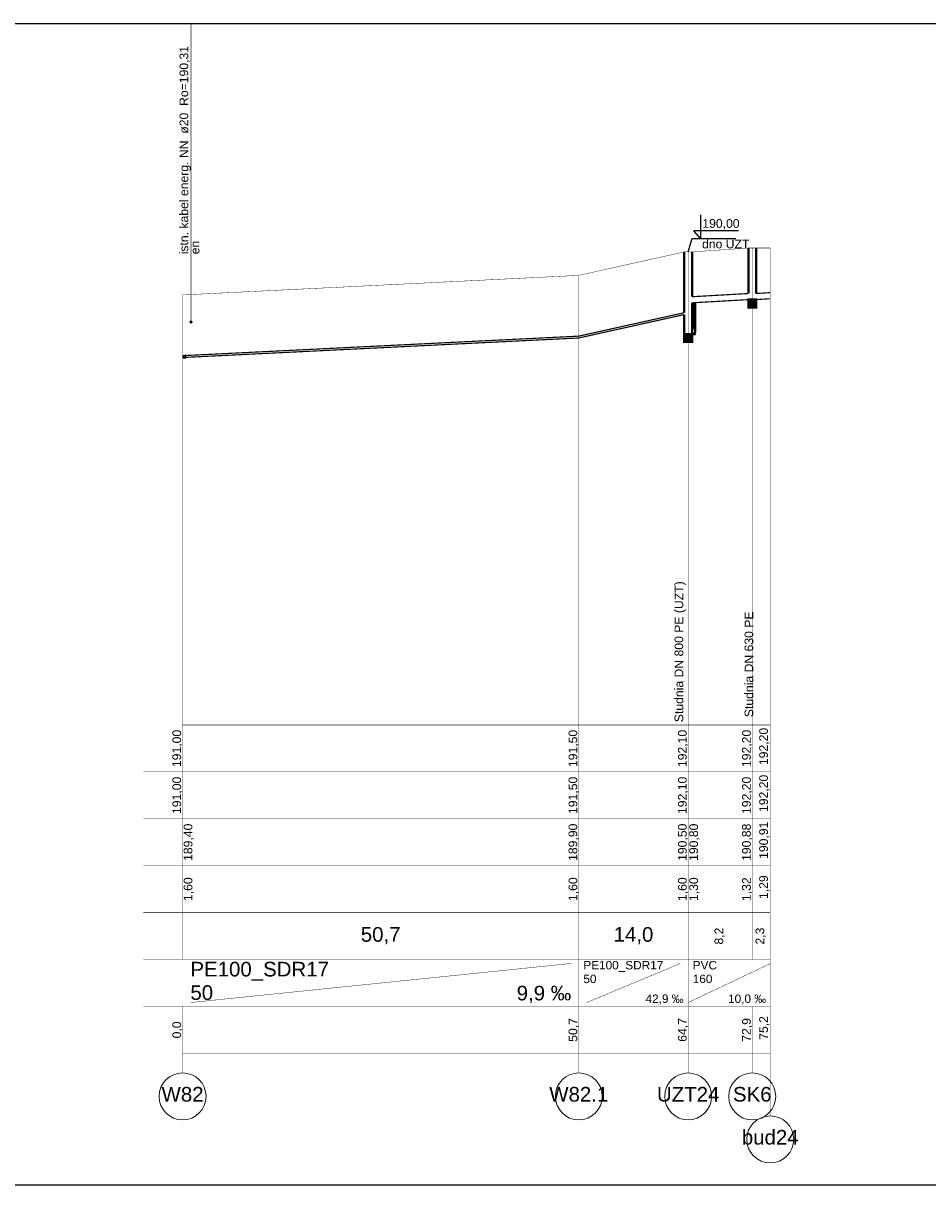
# Model space of a CAD drawing. Header units: inches. Extents: x -156 to 1086, y -12 to 33.
# Tile 28 of 30: x 809 to 832, y -12 to 18. Entities that reach past the tile are written whole.
import ezdxf
from ezdxf.lldxf.tags import DXFTag

# ---------------------------------------------------------------- set-up
doc = ezdxf.new("R2010")
doc.units = ezdxf.units.IN
doc.header["$MEASUREMENT"] = 0
for name, color, linetype, true_color in [('IS_Kolizje', 7, 'SOLID', 0x000000), ('IS_Kolizje_-_opisy', 7, 'SOLID', 0x000000), ('IS_Sieci_na_profilu', 7, 'SOLID', 0x000000), ('IS_Tabelka_profilu', 7, 'SOLID', 0x000000), ('IS_Tabelka_profilu_-_opisy', 7, 'SOLID', 0x000000), ('IS_Teren_proj', 7, 'SOLID', 0x000000)]:
    doc.layers.add(name, color=color, linetype=linetype, true_color=true_color)
tags = doc.linetypes.add('DOT', pattern=[5, 0, -5]).pattern_tags.tags
tags[6:7] = [DXFTag(74, 4), DXFTag(75, 0), DXFTag(340, '0'), DXFTag(46, 0.0), DXFTag(50, 0.0), DXFTag(44, 0.0), DXFTag(45, 0.0)]
tags[4:5] = [DXFTag(74, 4), DXFTag(75, 0), DXFTag(340, '0'), DXFTag(46, 0.0), DXFTag(50, 0.0), DXFTag(44, 0.0), DXFTag(45, 0.0)]
tags = doc.linetypes.add('SOLID', pattern=[10, 10, 0]).pattern_tags.tags
tags[6:7] = [DXFTag(74, 4), DXFTag(75, 0), DXFTag(340, '0'), DXFTag(46, 0.0), DXFTag(50, 0.0), DXFTag(44, 0.0), DXFTag(45, 0.0)]
tags[4:5] = [DXFTag(74, 4), DXFTag(75, 0), DXFTag(340, '0'), DXFTag(46, 0.0), DXFTag(50, 0.0), DXFTag(44, 0.0), DXFTag(45, 0.0)]
pattern_1 = [(37.5, (0, 0), (-0.00062993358, 0.0192682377), [0, -0.0152, 0, -0.017, 0, -0.01625]), (7.5, (0, 0), (0.01769776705, 0.02822146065), [0, -0.0082, 0, -0.0137, 0, -0.00525]), (-32.5, (-0.0123, 0), (0.03114141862, 5.659054e-05), [0, -0.005, 0, -0.018, 0, -0.0235]), (-42.5, (-0.0123, 0), (0.03006126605, 0.00877675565), [0, -0.0025, 0, -0.0118, 0, -0.0135])]

msp = doc.modelspace()

# ---------------------------------------------------------------- hatches: boundary and pattern name
at = {"layer": 'IS_Kolizje', "ltscale": 0.01}
h = msp.add_hatch(color=256, dxfattribs=at)
edge = h.paths.add_edge_path()
edge.add_ellipse((813.463, 10.31), major_axis=(0.03, 0), ratio=1, start_angle=0, end_angle=360)
at = {"layer": 'IS_Sieci_na_profilu', "ltscale": 0.01}
for points in [[(827.73, 10.88), (827.83, 10.88), (827.93, 10.88), (827.93, 10.68), (827.83, 10.68), (827.73, 10.68)], [(826.09, 10), (826.19, 10), (826.29, 10), (826.29, 9.8), (826.19, 9.8), (826.09, 9.8)]]:
    msp.add_hatch(color=256, dxfattribs=at).paths.add_polyline_path(points)
h = msp.add_hatch(dxfattribs=at)
h.set_pattern_fill('AR-SAND', color=256, scale=0.01, style=0)
h.set_pattern_definition(pattern_1)
h.paths.add_polyline_path([(829.08, 10.68), (829.18, 10.68), (829.28, 10.68), (829.18, 10.68)])
h = msp.add_hatch(dxfattribs=at)
h.set_pattern_fill('AR-SAND', color=256, scale=0.01, style=0)
h.set_pattern_definition(pattern_1)
h.paths.add_polyline_path([(827.44, 9.8), (827.54, 9.8), (827.64, 9.8), (827.54, 9.8)])

# ---------------------------------------------------------------- linework, layer by layer
for p, q in [((702.014, 17.94), (882.366, 17.94)), ((702.014, -11.76), (882.366, -11.76))]:
    msp.add_line(p, q)
for points in [[(826.512, 12.435), (826.512, 13.052)], [(827.474, 12.639), (826.334, 12.639)], [(826.512, 12.435), (826.334, 12.639)], [(826.19, 12.1), (826.293, 12.444), (827.411, 12.444)]]:
    msp.add_lwpolyline(points)
at = {"layer": 'IS_Kolizje', "lineweight": 20, "ltscale": 0.01}
msp.add_ellipse((813.463, 10.31), major_axis=(0.03, 0), ratio=1, dxfattribs=at)
at = {"layer": 'IS_Kolizje_-_opisy', "ltscale": 0.01, "const_width": 0.02}
msp.add_lwpolyline([(813.463, 17.94), (813.463, 10.34)], dxfattribs=at)
at = {"layer": 'IS_Sieci_na_profilu', "ltscale": 0.01}
for points, const_width in [([(827.73, 11.038), (827.73, 12.2)], 0.06), ([(827.93, 11.034), (827.93, 12.2)], 0.06), ([(826.09, 10.547), (826.09, 12.1)], 0.06), ([(826.29, 10.952), (826.29, 12.1)], 0.06), ([(826.29, 10.954), (827.73, 11.036)], 0.03), ([(827.93, 11.036), (828.29, 11.059)], 0.03), ([(826.372, 10.805), (826.372, 10.08), (826.356, 10), (826.29, 10)], 0.06), ([(826.34, 10.803), (826.34, 10.24), (826.324, 10.16), (826.29, 10.16)], 0.06), ([(826.29, 10), (826.29, 10.8)], 0.06), ([(826.29, 10.798), (827.73, 10.88)], 0.03), ([(827.73, 10.88), (827.83, 10.88), (827.83, 10.88), (827.93, 10.88), (827.93, 10.88), (827.83, 10.88), (827.83, 10.88), (827.73, 10.88)], 0.06), ([(827.73, 10.88), (827.83, 10.88), (827.83, 10.88), (827.93, 10.88), (827.93, 10.68), (827.83, 10.68), (827.83, 10.68), (827.73, 10.68), (827.73, 10.88)], 0.06), ([(827.93, 10.88), (827.93, 10.882)], 0.06), ([(827.93, 10.88), (828.29, 10.903)], 0.03), ([(823.39, 9.946), (826.09, 10.546)], 0.03), ([(823.39, 9.899), (826.09, 10.498)], 0.03), ([(826.09, 10), (826.09, 10.497)], 0.06), ([(813.25, 9.446), (823.39, 9.946)], 0.03), ([(813.25, 9.399), (823.39, 9.899)], 0.03), ([(826.09, 10), (826.19, 10), (826.19, 10), (826.29, 10), (826.29, 10), (826.19, 10), (826.19, 10), (826.09, 10)], 0.06), ([(826.09, 10), (826.19, 10), (826.19, 10), (826.29, 10), (826.29, 9.8), (826.19, 9.8), (826.19, 9.8), (826.09, 9.8), (826.09, 10)], 0.06)]:
    msp.add_lwpolyline(points, dxfattribs=dict(at, const_width=const_width))
at = {"layer": 'IS_Sieci_na_profilu', "linetype": 'DOT', "lineweight": 60, "ltscale": 0.01}
msp.add_ellipse((813.294, 9.432), major_axis=(0, 0.0315), ratio=0.09568, dxfattribs=at)
at = {"layer": 'IS_Tabelka_profilu', "ltscale": 0.01, "const_width": 0.01}
for points in [[(827.83, 12.2), (827.83, 0)], [(827.83, 0), (827.83, 12.2)], [(828.29, 12.2), (828.29, 0)], [(826.19, 12.1), (826.19, 0)], [(826.19, 0), (826.19, 12.1)], [(823.39, 11.5), (823.39, 0)], [(823.39, 0), (823.39, 11.5)], [(813.25, 11), (813.25, 0)], [(813.25, 0), (813.25, 11)], [(813.25, 0), (813.25, 1.2)], [(823.39, 0), (823.39, 1.2)], [(826.19, 0), (826.19, 1.2)], [(827.83, 0), (827.83, 1.2)], [(828.29, 0), (828.29, 1.2)], [(823.39, -6), (813.25, -6), (813.25, 0), (823.39, 0), (823.39, -6)], [(826.19, -6), (823.39, -6), (823.39, 0), (826.19, 0), (826.19, -6)], [(827.83, -6), (826.19, -6), (826.19, 0), (827.83, 0), (827.83, -6)], [(828.29, -6), (827.83, -6), (827.83, 0), (828.29, 0), (828.29, -6)], [(812.25, -1.2), (813.25, -1.2)], [(813.25, -1.2), (823.39, -1.2)], [(823.39, -1.2), (826.19, -1.2)], [(826.19, -1.2), (827.83, -1.2)], [(827.83, -1.2), (828.29, -1.2)], [(812.25, -2.4), (813.25, -2.4)], [(813.25, -2.4), (823.39, -2.4)], [(823.39, -2.4), (826.19, -2.4)], [(826.19, -2.4), (827.83, -2.4)], [(827.83, -2.4), (828.29, -2.4)], [(812.25, -3.6), (813.25, -3.6)], [(813.25, -3.6), (823.39, -3.6)], [(823.39, -3.6), (826.19, -3.6)], [(826.19, -3.6), (827.83, -3.6)], [(827.83, -3.6), (828.29, -3.6)], [(812.25, -4.8), (813.25, -4.8)], [(813.25, -4.8), (823.39, -4.8)], [(823.39, -4.8), (826.19, -4.8)], [(826.19, -4.8), (827.83, -4.8)], [(827.83, -4.8), (828.29, -4.8)], [(812.25, -6), (813.25, -6)], [(813.25, -6), (823.39, -6)], [(823.39, -7.2), (823.39, -6)], [(823.39, -6), (826.19, -6)], [(826.19, -7.2), (826.19, -6)], [(826.19, -6), (827.83, -6)], [(827.83, -6), (828.29, -6)], [(828.29, -7.2), (828.29, -6)], [(812.25, -7.2), (813.25, -7.2)], [(823.39, -8.4), (813.25, -8.4), (813.25, -7.2), (823.39, -7.2), (823.39, -8.4)], [(813.25, -7.2), (823.39, -7.2)], [(826.19, -8.4), (823.39, -8.4), (823.39, -7.2), (826.19, -7.2), (826.19, -8.4)], [(823.39, -7.2), (826.19, -7.2)], [(827.83, -8.4), (826.19, -8.4), (826.19, -7.2), (827.83, -7.2), (827.83, -8.4)], [(826.19, -7.2), (827.83, -7.2)], [(828.29, -8.4), (827.83, -8.4), (827.83, -7.2), (828.29, -7.2), (828.29, -8.4)], [(827.83, -7.2), (828.29, -7.2)], [(813.25, -8.4), (823.39, -8.4)], [(823.39, -8.4), (826.19, -8.4)], [(826.19, -8.4), (827.83, -8.4)], [(827.83, -8.4), (828.29, -8.4)]]:
    msp.add_lwpolyline(points, dxfattribs=at)
at = {"layer": 'IS_Tabelka_profilu_-_opisy', "ltscale": 0.01, "const_width": 0.01}
for points in [[(813.45, -7.1), (823.196, -6.1)], [(823.59, -7.1), (825.988, -6.1)], [(826.19, -7.1), (828.299, -6.1)], [(813.25, -8.9), (813.25, -8.4)], [(823.39, -8.9), (823.39, -8.4)], [(826.19, -8.9), (826.19, -8.4)], [(827.83, -8.9), (827.83, -8.4)], [(828.29, -10), (828.29, -8.4)]]:
    msp.add_lwpolyline(points, dxfattribs=at)
at = {"layer": 'IS_Tabelka_profilu_-_opisy', "lineweight": 9, "ltscale": 0.01}
for centre in [(813.25, -9.5), (823.39, -9.5), (826.19, -9.5), (827.83, -9.5), (828.29, -10.6)]:
    msp.add_ellipse(centre, major_axis=(0.6, 0), ratio=1, dxfattribs=at)
at = {"layer": 'IS_Teren_proj', "ltscale": 0.01, "const_width": 0.01}
for points in [[(826.29, 12.1), (827.73, 12.2)], [(827.73, 12.2), (827.83, 12.2)], [(827.83, 12.2), (827.93, 12.2)], [(827.93, 12.2), (828.29, 12.2)], [(823.39, 11.5), (826.09, 12.1)], [(826.09, 12.1), (826.19, 12.1)], [(826.19, 12.1), (826.29, 12.1)], [(813.25, 11), (823.39, 11.5)]]:
    msp.add_lwpolyline(points, dxfattribs=at)

# ---------------------------------------------------------------- texts
at = {"layer": 'IS_Kolizje_-_opisy', "ltscale": 0.01, "char_height": 0.2232, "attachment_point": 7, "rotation": 90}
for s, insert in [('\\fArial|b0|i0;istn. kabel energ. NN  ø20  Ro=190,31', (813.463, 12.039)), ('\\fArial|b0|i0;en', (813.685, 12.039))]:
    msp.add_mtext(s, dxfattribs=dict(at, insert=insert))
at = {"layer": 'IS_Tabelka_profilu_-_opisy', "ltscale": 0.01}
for s, insert, char_height, attachment_point in [('{\\fArial|b0|i0|c238|p34;190,00}', (827.029, 12.675), 0.2232, 8), ('{\\fArial|b0|i0|c238|p34;dno UZT}', (827.151, 12.188), 0.2232, 8), ('\\fArial|b0|i0;50,7', (818.32, -5.614), 0.3744, 8), ('\\fArial|b0|i0;14,0', (824.79, -5.614), 0.3744, 8), ('\\fArial|b0|i0;PE100_SDR17', (813.45, -6.058), 0.3744, 1), ('\\fArial|b0|i0;PE100_SDR17', (823.507, -6.036), 0.216, 1), ('{\\fArial|b0|i0|c238|p34;PVC}', (826.307, -6.036), 0.216, 1), ('{\\fArial|b0|i0|c238|p34;50}', (823.507, -6.386), 0.216, 1), ('{\\fArial|b0|i0|c238|p34;160}', (826.307, -6.386), 0.216, 1), ('{\\fArial|b0|i0|c238|p34;50}', (813.45, -6.658), 0.3744, 1), ('\\fArial|b0|i0;9,9 ‰', (823.196, -7.114), 0.3744, 9), ('\\fArial|b0|i0;42,9 ‰', (826.071, -7.15), 0.216, 9), ('\\fArial|b0|i0;10,0 ‰', (828.183, -7.15), 0.216, 9), ('\\fArial|b0|i0;W82', (813.25, -9.258), 0.3744, 2), ('\\fArial|b0|i0;W82.1', (823.39, -9.258), 0.3744, 2), ('\\fArial|b0|i0;UZT24', (826.19, -9.258), 0.3744, 2), ('\\fArial|b0|i0;SK6', (827.83, -9.258), 0.3744, 2), ('\\fArial|b0|i0;bud24', (828.29, -10.358), 0.3744, 2)]:
    msp.add_mtext(s, dxfattribs=dict(at, insert=insert, char_height=char_height, attachment_point=attachment_point))
at = {"layer": 'IS_Tabelka_profilu_-_opisy', "ltscale": 0.01, "char_height": 0.2232, "rotation": 90}
for s, insert, attachment_point in [('{\\fArial|b0|i0|c238|p34;Studnia DN 800 PE (UZT)}', (826.131, 0.071), 7), ('{\\fArial|b0|i0|c238|p34;Studnia DN 630 PE}', (827.86, 0.2), 7), ('\\fArial|b0|i0;191,00', (813.254, -0.6), 8), ('\\fArial|b0|i0;191,50', (823.394, -0.6), 8), ('\\fArial|b0|i0;192,10', (826.194, -0.6), 8), ('\\fArial|b0|i0;192,20', (827.834, -0.6), 8), ('\\fArial|b0|i0;192,20', (828.273, -0.549), 8), ('\\fArial|b0|i0;191,00', (813.254, -1.8), 8), ('\\fArial|b0|i0;191,50', (823.394, -1.8), 8), ('\\fArial|b0|i0;192,10', (826.194, -1.8), 8), ('\\fArial|b0|i0;192,20', (827.834, -1.8), 8), ('\\fArial|b0|i0;192,20', (828.273, -1.749), 8), ('\\fArial|b0|i0;189,40', (813.278, -3), 2), ('\\fArial|b0|i0;189,90', (823.394, -3), 8), ('\\fArial|b0|i0;190,50', (826.194, -3), 8), ('\\fArial|b0|i0;190,80', (826.218, -3), 2), ('\\fArial|b0|i0;190,88', (827.834, -3), 8), ('\\fArial|b0|i0;190,91', (828.273, -2.949), 8), ('\\fArial|b0|i0;1,60', (813.278, -4.2), 2), ('\\fArial|b0|i0;1,60', (823.394, -4.2), 8), ('\\fArial|b0|i0;1,60', (826.194, -4.2), 8), ('\\fArial|b0|i0;1,30', (826.218, -4.2), 2), ('\\fArial|b0|i0;1,32', (827.834, -4.2), 8), ('\\fArial|b0|i0;1,29', (828.273, -4.149), 8), ('\\fArial|b0|i0;8,2', (827.128, -5.4), 8), ('\\fArial|b0|i0;2,3', (828.178, -5.4), 8), ('\\fArial|b0|i0;0,0', (813.254, -7.8), 8), ('\\fArial|b0|i0;50,7', (823.394, -7.8), 8), ('\\fArial|b0|i0;64,7', (826.194, -7.8), 8), ('{\\fArial|b0|i0|c238|p34;72,9}', (827.834, -7.8), 8), ('{\\fArial|b0|i0|c238|p34;75,2}', (828.273, -7.749), 8)]:
    msp.add_mtext(s, dxfattribs=dict(at, insert=insert, attachment_point=attachment_point))

doc.saveas('drawing.dxf')
